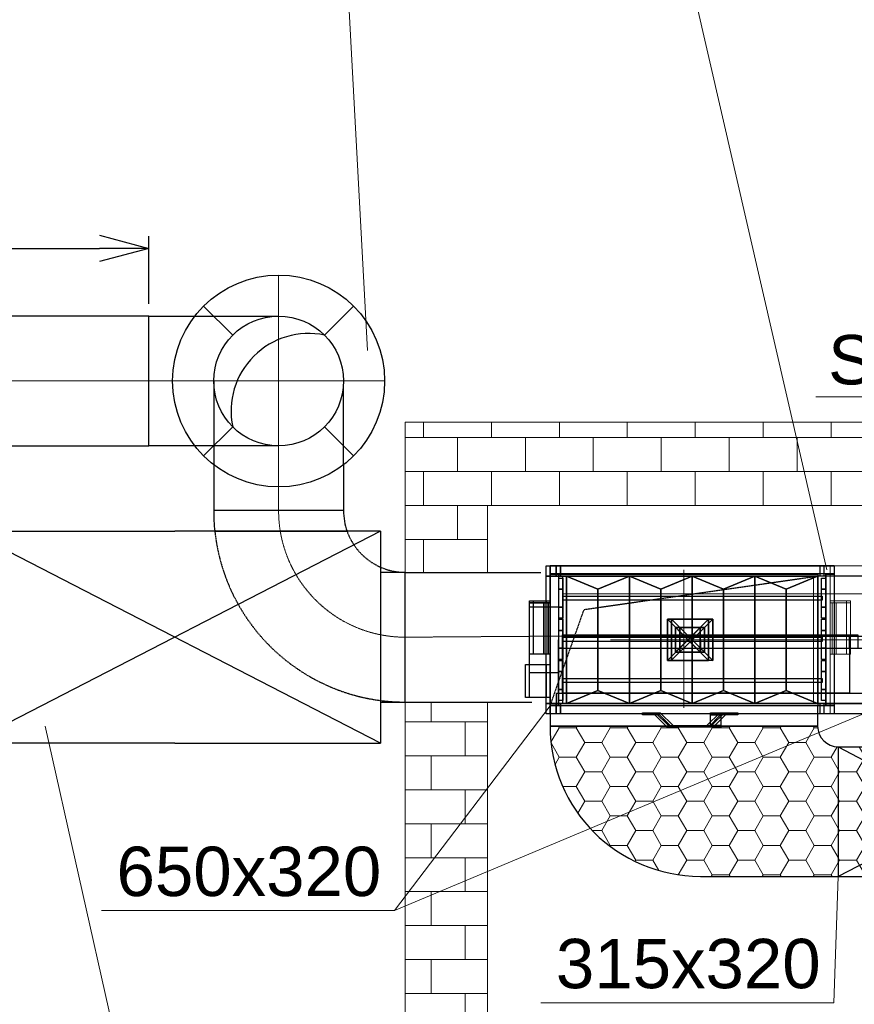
# Model space of a CAD drawing. Header units: millimetres. Extents: x 918337 to 1269480, y -257156 to -67477.
# Tile 55 of 114: x 1151995 to 1154023, y -222364 to -219971. Entities that reach past the tile are written whole.
import ezdxf

# ---------------------------------------------------------------- set-up
doc = ezdxf.new("R2010")
doc.units = ezdxf.units.MM
doc.linetypes.add('ACAD_ISO10W100', pattern=[18.5, 12, -3, 0.5, -3])
doc.linetypes.add('ČÁRKOVANÁ', pattern=[19.05, 12.7, -6.35])
doc.layers.get('0').update_dxf_attribs({"color": 8, "lineweight": 9})
for name, color, linetype, lineweight in [('1VZT - LEGENDY', 7, 'Continuous', 13), ('1VZT-POTRUBI', 4, 'Continuous', 30), ('1VZT-srafy', 253, 'Continuous', 13), ('1VZT-ČERCHOVANÁ', 7, 'ACAD_ISO10W100', 9), ('LEGENDY', 7, 'Continuous', 9)]:
    doc.layers.add(name, color=color, linetype=linetype, lineweight=lineweight)
for name, color, linetype in [('MAT_131_BYOLXP103919182844', 131, 'Continuous'), ('MAT_154_BYOLXP103919182844', 154, 'Continuous'), ('MAT_174_BYOLXP103919182844', 174, 'Continuous'), ('MAT_250_BYOLXP103919182844', 250, 'Continuous'), ('MAT_251_BYOLXP103919182844', 251, 'Continuous'), ('MAT_252_BYOLXP103919182844', 252, 'Continuous'), ('MAT_253_BYOLXP103919182844', 253, 'Continuous'), ('MAT_30_BYOLXP103919182844', 30, 'Continuous'), ('MAT_98_BYOLXP103919182844', 98, 'Continuous')]:
    doc.layers.add(name, color=color, linetype=linetype)
doc.styles.get("Standard").update_dxf_attribs({"font": 'arial.ttf'})
doc.dimstyles.new('ISO-25', dxfattribs={"dimtxt": 2.5, "dimasz": 2.5, "dimexe": 1.25, "dimexo": 0.625, "dimtad": 1, "dimtxsty": 'Standard', "dimcen": 2.5, "dimadec": 0, "dimazin": 0, "dimtfac": 1, "dimtmove": 0, "dimatfit": 3, "dimfxl": 1, "dimarcsym": 0})
pattern_1 = [(0, (121532.456, -85387.46), (0, 82.55), []), (90, (121532.46, -85387.46), (-165.1, 1e-14), [82.55, -82.55]), (90, (121615, -85387.46), (-165.1, 1e-14), [-82.55, 82.55])]

# ---------------------------------------------------------------- blocks, each defined once
blk = doc.blocks.new('1264_41_BYOLXP103919182844')
at = {"layer": 'MAT_253_BYOLXP103919182844'}
blk.add_3dface([(3220.2253, -560.0018), (1760.2253, -560.0018), (1760.2253, -535.0018), (3220.2253, -535.0018)], dxfattribs=at)
blk = doc.blocks.new('1265_42_BYOLXP103919182844')
at = {"layer": 'MAT_250_BYOLXP103919182844'}
for points in [[(2160.2256, -588.6639), (2135.2256, -588.6641), (2135.2253, -557.5012), (2160.2253, -557.5012)], [(2135.2256, -557.5009), (2160.2256, -557.5007), (2160.2256, -562.5007), (2135.2256, -562.5008)], [(2160.2256, -592.1995), (2135.2256, -592.1996), (2135.2256, -562.5009), (2160.2256, -562.5007)]]:
    blk.add_3dface(points, dxfattribs=at)
blk = doc.blocks.new('1264_43_BYOLXP103919182844')
at = {"layer": 'MAT_253_BYOLXP103919182844'}
blk.add_3dface([(3220.2253, -560.0017), (1760.2253, -560.0018), (1760.2253, -535.0018), (3220.2253, -535.0017)], dxfattribs=at)
blk = doc.blocks.new('1265_46_BYOLXP103919182844')
at = {"layer": 'MAT_250_BYOLXP103919182844'}
for points in [[(2160.2256, -588.6639), (2135.2256, -588.6639), (2135.2253, -557.5012), (2160.2253, -557.5011)], [(2135.2256, -557.5007), (2160.2256, -557.5007), (2160.2256, -562.5006), (2135.2256, -562.5007)], [(2160.2256, -592.1994), (2135.2256, -592.1995), (2135.2256, -562.5008), (2160.2256, -562.5007)]]:
    blk.add_3dface(points, dxfattribs=at)
blk = doc.blocks.new('1002_51_BYOLXP103919182844')
at = {"layer": 'MAT_252_BYOLXP103919182844'}
blk.add_3dface([(3220.2251, -560.0017), (1760.2251, -560.0017), (1760.2251, -535.0017), (3220.2251, -535.0018)], dxfattribs=at)
blk = doc.blocks.new('1002_52_BYOLXP103919182844')
at = {"layer": 'MAT_252_BYOLXP103919182844'}
blk.add_3dface([(3220.2251, -560.0018), (1760.2251, -560.0018), (1760.2251, -535.0018), (3220.2251, -535.0019)], dxfattribs=at)
blk = doc.blocks.new('1002_54_BYOLXP103919182844')
at = {"layer": 'MAT_253_BYOLXP103919182844'}
for points in [[(1760.2252, -225.0017), (1735.2252, -225.0017), (1735.2252, -200.0017), (1760.2252, -200.0017)], [(1775.2252, -535.0017), (1735.2252, -535.0017), (1735.2252, -225.0017), (1775.2252, -225.0017)], [(1760.2252, -560.0017), (1735.2252, -560.0017), (1735.2252, -535.0017), (1760.2252, -535.0017)]]:
    blk.add_3dface(points, dxfattribs=at)
blk = doc.blocks.new('1002_55_BYOLXP103919182844')
at = {"layer": 'MAT_252_BYOLXP103919182844'}
blk.add_3dface([(3220.2251, -560.0017), (1760.2251, -560.0018), (1760.2251, -535.0018), (3220.2251, -535.0017)], dxfattribs=at)
blk = doc.blocks.new('1002_57_BYOLXP103919182844')
at = {"layer": 'MAT_252_BYOLXP103919182844'}
blk.add_3dface([(2400.2251, -225.0016), (1760.2251, -225.0017), (1760.2251, -200.0017), (2400.2251, -200.0016)], dxfattribs=at)
blk = doc.blocks.new('1002_58_BYOLXP103919182844')
at = {"layer": 'MAT_253_BYOLXP103919182844'}
blk.add_3dface([(1760.2251, -200.0001), (2400.2251, -200.0001), (2400.2251, -225.0001), (1760.2251, -225.0001)], dxfattribs=at)
blk = doc.blocks.new('1002_59_BYOLXP103919182844')
at = {"layer": 'MAT_253_BYOLXP103919182844'}
blk.add_3dface([(1760.2251, -200.0017), (2400.2251, -200.0017), (2400.2251, -225.0017), (1760.2251, -225.0017)], dxfattribs=at)
blk = doc.blocks.new('1293_67_BYOLXP103919182844')
at = {"layer": 'MAT_251_BYOLXP103919182844'}
blk.add_3dface([(1730.0251, -415.0017), (1695.0251, -415.0017), (1695.0251, -290.0017), (1730.0251, -290.0017)], dxfattribs=at)
blk = doc.blocks.new('1293_68_BYOLXP103919182844')
at = {"layer": 'MAT_252_BYOLXP103919182844'}
blk.add_3dface([(1734.8253, -415.0017), (1730.0253, -415.0017), (1730.0253, -290.0017), (1734.8253, -290.0017)], dxfattribs=at)
blk = doc.blocks.new('1293_69_BYOLXP103919182844')
at = {"layer": 'MAT_252_BYOLXP103919182844'}
blk.add_3dface([(1735.0251, -290.0017), (1695.0251, -290.0017), (1695.0251, -285.0017), (1735.0251, -285.0017)], dxfattribs=at)
blk = doc.blocks.new('1294_70_BYOLXP103919182844')
at = {"layer": 'MAT_252_BYOLXP103919182844'}
blk.add_3dface([(1735.0251, -290.0018), (1695.0251, -290.0018), (1695.0251, -285.0018), (1735.0251, -285.0018)], dxfattribs=at)
blk = doc.blocks.new('1294_71_BYOLXP103919182844')
at = {"layer": 'MAT_252_BYOLXP103919182844'}
blk.add_3dface([(1734.8253, -415.0018), (1730.0253, -415.0018), (1730.0253, -290.0018), (1734.8253, -290.0018)], dxfattribs=at)
blk = doc.blocks.new('1294_72_BYOLXP103919182844')
at = {"layer": 'MAT_251_BYOLXP103919182844'}
blk.add_3dface([(1730.0251, -415.0018), (1695.0251, -415.0018), (1695.0251, -290.0018), (1730.0251, -290.0018)], dxfattribs=at)
blk = doc.blocks.new('1130_78_BYOLXP103919182844')
at = {"layer": 'MAT_154_BYOLXP103919182844'}
blk.add_3dface([(3208.4656, -534.702), (1760.7255, -534.702), (1760.7255, -509.7022), (3208.4656, -509.702)], dxfattribs=at)
blk = doc.blocks.new('1002_81_BYOLXP103919182844')
at = {"layer": 'MAT_253_BYOLXP103919182844'}
for points in [[(2472.2969, -370.8669), (2472.2969, -400.8669), (1775.2249, -400.8671), (1775.2249, -370.8671)], [(2472.2969, -367.8668), (2472.2974, -509.7014), (1775.2256, -509.7015), (1775.2251, -367.8669)]]:
    blk.add_3dface(points, dxfattribs=at)
blk = doc.blocks.new('1002_82_BYOLXP103919182844')
at = {"layer": 'MAT_253_BYOLXP103919182844'}
blk.add_3dface([(1775.2262, -400.8658), (1775.2263, -367.8658), (2493.1401, -367.8684), (2493.1401, -400.8684)], dxfattribs=at)
blk = doc.blocks.new('1065_86_BYOLXP103919182844')
at = {"layer": 'MAT_154_BYOLXP103919182844'}
blk.add_3dface([(3205.0249, -534.7017), (1760.7249, -534.7018), (1760.7249, -509.7018), (3205.0249, -509.7017)], dxfattribs=at)
blk = doc.blocks.new('1002_88_BYOLXP103919182844')
at = {"layer": 'MAT_253_BYOLXP103919182844'}
blk.add_3dface([(2941.2246, -370.8669), (2941.2246, -400.8669), (2472.2969, -400.8669), (2472.2969, -370.8669)], dxfattribs=at)
blk = doc.blocks.new('1292_90_BYOLXP103919182844')
at = {"layer": 'MAT_252_BYOLXP103919182844'}
blk.add_3dface([(1745.0249, -415.0018), (1740.2249, -415.0018), (1740.2249, -290.0018), (1745.0249, -290.0018)], dxfattribs=at)
blk = doc.blocks.new('1292_91_BYOLXP103919182844')
at = {"layer": 'MAT_251_BYOLXP103919182844'}
blk.add_3dface([(1740.2249, -415.0018), (1705.2249, -415.0018), (1705.2249, -290.0018), (1740.2249, -290.0018)], dxfattribs=at)
blk = doc.blocks.new('1292_92_BYOLXP103919182844')
at = {"layer": 'MAT_252_BYOLXP103919182844'}
blk.add_3dface([(1745.2249, -290.0018), (1705.2249, -290.0018), (1705.2249, -285.0018), (1745.2249, -285.0018)], dxfattribs=at)
blk = doc.blocks.new('1291_99_BYOLXP103919182844')
at = {"layer": 'MAT_252_BYOLXP103919182844'}
blk.add_3dface([(1745.0249, -415.0018), (1740.2249, -415.0018), (1740.2249, -290.0018), (1745.0249, -290.0018)], dxfattribs=at)
blk = doc.blocks.new('1291_100_BYOLXP103919182844')
at = {"layer": 'MAT_251_BYOLXP103919182844'}
blk.add_3dface([(1740.2249, -415.0018), (1705.2249, -415.0018), (1705.2249, -290.0018), (1740.2249, -290.0018)], dxfattribs=at)
blk = doc.blocks.new('1291_101_BYOLXP103919182844')
at = {"layer": 'MAT_252_BYOLXP103919182844'}
blk.add_3dface([(1745.2249, -290.0018), (1705.2249, -290.0018), (1705.2249, -285.0018), (1745.2249, -285.0018)], dxfattribs=at)
blk = doc.blocks.new('1264_102_BYOLXP103919182844')
at = {"layer": 'MAT_253_BYOLXP103919182844'}
blk.add_3dface([(2410.2249, -560.0021), (1770.2249, -560.0021), (1770.2249, -535.0021), (2410.2249, -535.0021)], dxfattribs=at)
blk = doc.blocks.new('1265_103_BYOLXP103919182844')
at = {"layer": 'MAT_250_BYOLXP103919182844'}
for points in [[(1980.9265, -557.5009), (2012.9824, -557.5011), (2010.9254, -562.501), (1980.9258, -562.5009)], [(2012.9824, -557.5011), (2044.1595, -588.6643), (2040.624, -592.1998), (2010.9254, -562.501)], [(2170.9258, -562.5018), (2141.2271, -592.2), (2137.6917, -588.6644), (2169.1172, -557.5018)], [(2169.1172, -557.5018), (2200.9258, -557.5017), (2200.9258, -562.5018), (2170.9258, -562.5018)], [(2040.6239, -592.1998), (2044.1594, -588.6642), (2137.6917, -588.6644), (2141.2271, -592.2)]]:
    blk.add_3dface(points, dxfattribs=at)
blk = doc.blocks.new('1002_104_BYOLXP103919182844')
at = {"layer": 'MAT_252_BYOLXP103919182844'}
blk.add_3dface([(2410.2249, -225.0018), (1770.2249, -225.0018), (1770.2249, -200.0018), (2410.2249, -200.0018)], dxfattribs=at)
blk = doc.blocks.new('1002_105_BYOLXP103919182844')
at = {"layer": 'MAT_252_BYOLXP103919182844'}
blk.add_3dface([(2410.2249, -225.0019), (1770.2249, -225.0019), (1770.2249, -200.0019), (2410.2249, -200.0019)], dxfattribs=at)
blk = doc.blocks.new('1002_106_BYOLXP103919182844')
at = {"layer": 'MAT_252_BYOLXP103919182844'}
blk.add_3dface([(2410.2249, -560.0018), (1770.2249, -560.0018), (1770.2249, -535.0018), (2410.2249, -535.0018)], dxfattribs=at)
blk = doc.blocks.new('1002_107_BYOLXP103919182844')
at = {"layer": 'MAT_252_BYOLXP103919182844'}
blk.add_3dface([(2410.2249, -560.0018), (1770.2249, -560.0018), (1770.2249, -535.0018), (2410.2249, -535.0018)], dxfattribs=at)
blk = doc.blocks.new('1002_108_BYOLXP103919182844')
at = {"layer": 'MAT_253_BYOLXP103919182844'}
for points in [[(1770.2249, -225.0019), (1745.2249, -225.0019), (1745.2249, -200.0019), (1770.2249, -200.0019)], [(1785.2249, -535.0018), (1745.2249, -535.0018), (1745.2249, -225.0019), (1785.2249, -225.0019)], [(1770.2249, -560.0018), (1745.2249, -560.0018), (1745.2249, -535.0018), (1770.2249, -535.0018)]]:
    blk.add_3dface(points, dxfattribs=at)
blk = doc.blocks.new('1283_110_BYOLXP103919182844')
at = {"layer": 'MAT_131_BYOLXP103919182844'}
for points in [[(2318.9749, -256.6019), (2242.7249, -225.0018), (2395.2249, -225.0018), (2318.9749, -256.6019)], [(2318.9749, -503.4015), (2242.7249, -535.0015), (2242.7249, -225.0018), (2318.9749, -256.6019)], [(2395.2249, -535.0015), (2318.9749, -503.4015), (2318.9749, -256.6019), (2395.2249, -225.0018)], [(2318.9749, -503.4015), (2318.9749, -503.4015), (2395.2249, -535.0015), (2242.7249, -535.0015)]]:
    blk.add_3dface(points, dxfattribs=at)
blk = doc.blocks.new('1283_111_BYOLXP103919182844')
at = {"layer": 'MAT_131_BYOLXP103919182844'}
for points in [[(2166.4751, -256.6019), (2090.2246, -225.0018), (2242.7249, -225.0018), (2166.4751, -256.6019)], [(2166.4751, -503.4015), (2090.2246, -535.0015), (2090.2246, -225.0018), (2166.4751, -256.6019)], [(2242.7251, -535.0015), (2166.4751, -503.4015), (2166.4751, -256.6019), (2242.7249, -225.0018)], [(2166.4751, -503.4015), (2166.4751, -503.4015), (2242.7251, -535.0015), (2090.2246, -535.0015)]]:
    blk.add_3dface(points, dxfattribs=at)
blk = doc.blocks.new('1283_112_BYOLXP103919182844')
at = {"layer": 'MAT_131_BYOLXP103919182844'}
for points in [[(2013.9751, -503.4015), (1937.7247, -535.0015), (1937.7249, -225.0018), (2013.9751, -256.6019)], [(2013.9751, -256.6019), (1937.7249, -225.0018), (2090.2251, -225.0018), (2013.9751, -256.6019)], [(2090.2251, -535.0015), (2013.9751, -503.4015), (2013.9751, -256.6019), (2090.2251, -225.0018)], [(2013.9751, -503.4015), (2013.9751, -503.4015), (2090.2251, -535.0015), (1937.7247, -535.0015)]]:
    blk.add_3dface(points, dxfattribs=at)
blk = doc.blocks.new('1283_113_BYOLXP103919182844')
at = {"layer": 'MAT_131_BYOLXP103919182844'}
for points in [[(1861.4747, -503.4015), (1785.2247, -535.0015), (1785.2249, -225.0018), (1861.4749, -256.6019)], [(1861.4749, -256.6019), (1785.2249, -225.0018), (1937.725, -225.0018), (1861.4749, -256.6019)], [(1937.7251, -535.0015), (1861.4747, -503.4015), (1861.4749, -256.6019), (1937.725, -225.0018)], [(1937.7251, -535.0015), (1785.2247, -535.0015), (1861.4747, -503.4015), (1937.7251, -535.0015)]]:
    blk.add_3dface(points, dxfattribs=at)
blk = doc.blocks.new('1019_114_BYOLXP103919182844')
at = {"layer": 'MAT_30_BYOLXP103919182844'}
blk.add_3dface([(1745.2249, -520.0018), (1695.2249, -520.0018), (1695.2249, -440.0018), (1745.2249, -440.0018)], dxfattribs=at)
blk = doc.blocks.new('1283_116_BYOLXP103919182844')
at = {"layer": 'MAT_253_BYOLXP103919182844'}
for points in [[(1776.2549, -230.2197), (1776.2605, -257.2797), (1766.2605, -257.2817), (1766.2549, -230.2217)], [(1776.2605, -257.2797), (1776.2693, -300.6597), (1766.2693, -300.6617), (1766.2605, -257.2817)], [(1776.2693, -300.6597), (1776.2748, -327.7197), (1766.2748, -327.7217), (1766.2693, -300.6617)]]:
    blk.add_3dface(points, dxfattribs=at)
blk = doc.blocks.new('1283_117_BYOLXP103919182844')
at = {"layer": 'MAT_253_BYOLXP103919182844'}
for points in [[(1776.2549, -330.2197), (1776.2604, -357.2797), (1766.2605, -357.2817), (1766.2549, -330.2217)], [(1776.2604, -357.2797), (1776.2693, -400.6597), (1766.2693, -400.6617), (1766.2605, -357.2817)], [(1776.2693, -400.6597), (1776.2748, -427.7197), (1766.2748, -427.7217), (1766.2693, -400.6617)]]:
    blk.add_3dface(points, dxfattribs=at)
blk = doc.blocks.new('1283_118_BYOLXP103919182844')
at = {"layer": 'MAT_253_BYOLXP103919182844'}
for points in [[(2414.855, -230.2198), (2414.8604, -257.2798), (2404.8604, -257.2819), (2404.855, -230.2219)], [(2414.8604, -257.2798), (2414.8691, -300.6598), (2404.8691, -300.6619), (2404.8604, -257.2819)], [(2414.8691, -300.6598), (2414.8748, -327.7198), (2404.8748, -327.7219), (2404.8691, -300.6619)]]:
    blk.add_3dface(points, dxfattribs=at)
blk = doc.blocks.new('1283_119_BYOLXP103919182844')
at = {"layer": 'MAT_253_BYOLXP103919182844'}
for points in [[(2414.855, -330.2198), (2414.8604, -357.2798), (2404.8604, -357.2819), (2404.855, -330.2219)], [(2414.8604, -357.2798), (2414.8691, -400.6598), (2404.8691, -400.6619), (2404.8604, -357.2819)], [(2414.8691, -400.6598), (2414.8748, -427.7198), (2404.8748, -427.7219), (2404.8691, -400.6619)]]:
    blk.add_3dface(points, dxfattribs=at)
blk = doc.blocks.new('1283_120_BYOLXP103919182844')
at = {"layer": 'MAT_253_BYOLXP103919182844'}
for points in [[(2414.855, -430.2198), (2414.8604, -457.2798), (2404.8604, -457.2819), (2404.855, -430.2219)], [(2414.8604, -457.2798), (2414.8691, -500.6598), (2404.8691, -500.6619), (2404.8604, -457.2819)], [(2414.8691, -500.6598), (2414.8748, -527.7198), (2404.8748, -527.7219), (2404.8691, -500.6619)]]:
    blk.add_3dface(points, dxfattribs=at)
blk = doc.blocks.new('1283_121_BYOLXP103919182844')
at = {"layer": 'MAT_253_BYOLXP103919182844'}
for points in [[(1776.2549, -430.2197), (1776.2604, -457.2797), (1766.2604, -457.2817), (1766.2549, -430.2217)], [(1776.2604, -457.2797), (1776.2693, -500.6597), (1766.2693, -500.6617), (1766.2604, -457.2817)], [(1776.2693, -500.6597), (1776.2748, -527.7197), (1766.2748, -527.7217), (1766.2693, -500.6617)]]:
    blk.add_3dface(points, dxfattribs=at)
blk = doc.blocks.new('1283_122_BYOLXP103919182844')
at = {"layer": 'MAT_253_BYOLXP103919182844'}
blk.add_3dface([(1776.2249, -274.0017), (2406.2249, -274.0019), (2406.2249, -284.0019), (1776.2249, -284.0017)], dxfattribs=at)
blk = doc.blocks.new('1283_123_BYOLXP103919182844')
at = {"layer": 'MAT_253_BYOLXP103919182844'}
blk.add_3dface([(1776.2249, -373.9697), (2406.2249, -373.9698), (2406.2249, -383.9698), (1776.2249, -383.9697)], dxfattribs=at)
blk = doc.blocks.new('1001_124_BYOLXP103919182844')
at = {"layer": 'MAT_253_BYOLXP103919182844'}
blk.add_3dface([(1776.2249, -473.9717), (2406.2249, -473.9719), (2406.2249, -483.9719), (1776.2249, -483.9717)], dxfattribs=at)
blk = doc.blocks.new('1261_125_BYOLXP103919182844')
at = {"layer": 'MAT_253_BYOLXP103919182844'}
for points in [[(1745.2579, -219.9995), (1745.2626, -199.9995), (1745.2637, -200.0006), (1745.2592, -220.0006)], [(1745.2637, -200.0006), (2435.2637, -200.1581), (2435.259, -220.1581), (1745.2592, -220.0006)], [(1745.2626, -199.9995), (2435.2625, -200.1569), (2435.2637, -200.1581), (1745.2637, -200.0006)], [(1745.1849, -539.9994), (1745.2579, -219.9995), (1745.2592, -220.0006), (1745.186, -540.0005)], [(1745.2592, -220.0006), (1765.2592, -220.0052), (1765.186, -540.0051), (1745.186, -540.0005)], [(2415.1848, -540.1523), (2415.2578, -220.1524), (2415.259, -220.1535), (2415.186, -540.1534)], [(2415.259, -220.1535), (2435.259, -220.1581), (2435.186, -540.1581), (2415.186, -540.1534)], [(1745.1804, -559.9994), (1745.1849, -539.9994), (1745.186, -540.0005), (1745.1815, -560.0005)], [(1745.186, -540.0005), (2435.186, -540.1581), (2435.1814, -560.1581), (1745.1815, -560.0005)], [(1745.1849, -539.9994), (2435.1848, -540.1569), (2435.186, -540.1581), (1745.186, -540.0005)]]:
    blk.add_3dface(points, dxfattribs=at)
blk = doc.blocks.new('1273_126_BYOLXP103919182844')
at = {"layer": 'MAT_253_BYOLXP103919182844'}
for points in [[(1745.2579, -219.9995), (1745.2625, -199.9995), (1745.2637, -200.0006), (1745.259, -220.0006)], [(1745.2637, -200.0006), (2435.2637, -200.1581), (2435.259, -220.1581), (1745.259, -220.0006)], [(1745.2625, -199.9995), (2435.2625, -200.157), (2435.2637, -200.1581), (1745.2637, -200.0006)], [(1745.1849, -539.9994), (1745.2579, -219.9995), (1745.259, -220.0006), (1745.186, -540.0005)], [(1745.259, -220.0006), (1765.259, -220.0052), (1765.186, -540.0051), (1745.186, -540.0005)], [(2415.1848, -540.1523), (2415.2578, -220.1524), (2415.259, -220.1535), (2415.186, -540.1534)], [(2415.259, -220.1535), (2435.259, -220.1581), (2435.186, -540.1581), (2415.186, -540.1534)], [(1745.1803, -559.9994), (1745.1849, -539.9994), (1745.186, -540.0005), (1745.1815, -560.0005)], [(1745.186, -540.0005), (2435.186, -540.1581), (2435.1814, -560.1581), (1745.1815, -560.0005)], [(1745.1849, -539.9994), (2435.1848, -540.1569), (2435.186, -540.1581), (1745.186, -540.0005)]]:
    blk.add_3dface(points, dxfattribs=at)
blk = doc.blocks.new('1092_127_BYOLXP103919182844')
at = {"layer": 'MAT_30_BYOLXP103919182844'}
blk.add_3dface([(1695.2249, -300.0017), (1765.2249, -300.0017), (1765.2249, -460.0017), (1695.2249, -460.0017)], dxfattribs=at)
blk = doc.blocks.new('1261_129_BYOLXP103919182844')
at = {"layer": 'MAT_253_BYOLXP103919182844'}
for points in [[(1745.2249, -200.0018), (2435.2249, -200.0019), (2435.2249, -220.0019), (1745.2249, -220.0018)], [(1745.2249, -220.0018), (1765.2249, -220.0018), (1765.2249, -540.0017), (1745.2249, -540.0017)], [(2415.2249, -220.0019), (2435.2249, -220.0019), (2435.2249, -540.0018), (2415.2249, -540.0018)], [(1745.2249, -540.0017), (2435.2249, -540.0018), (2435.2249, -560.0018), (1745.2249, -560.0017)]]:
    blk.add_3dface(points, dxfattribs=at)
blk = doc.blocks.new('1273_130_BYOLXP103919182844')
at = {"layer": 'MAT_253_BYOLXP103919182844'}
for points in [[(1745.2249, -200.0017), (2435.2249, -200.0019), (2435.2249, -220.0019), (1745.2249, -220.0017)], [(1745.2249, -220.0017), (1765.2249, -220.0017), (1765.2247, -540.0017), (1745.2247, -540.0017)], [(2415.2249, -220.0019), (2435.2249, -220.0019), (2435.2249, -540.0018), (2415.2249, -540.0018)], [(1745.2247, -540.0017), (2435.2249, -540.0018), (2435.2249, -560.0018), (1745.2247, -560.0017)]]:
    blk.add_3dface(points, dxfattribs=at)
blk = doc.blocks.new('1267_132_BYOLXP103919182844')
at = {"layer": 'MAT_174_BYOLXP103919182844'}
for points in [[(2090.2249, -380.0018), (2040.1678, -429.9448), (2040.1907, -329.9448), (2090.2249, -380.0018)], [(2040.1678, -429.9448), (2090.1792, -379.9562), (2040.1907, -329.9448), (2040.1678, -429.9448)], [(2090.2249, -380.0018), (2040.1907, -329.9448), (2140.1907, -329.9676), (2090.2249, -380.0018)], [(2040.1907, -329.9448), (2090.1792, -379.9562), (2140.1907, -329.9676), (2040.1907, -329.9448)], [(2140.1907, -329.9676), (2090.1792, -379.9562), (2140.168, -429.9676), (2140.1907, -329.9676)], [(2090.2249, -380.0018), (2140.1907, -329.9676), (2140.168, -429.9676), (2090.2249, -380.0018)], [(2060.1177, -409.8947), (2060.1313, -349.8947), (2060.186, -349.9494), (2060.1177, -409.8947)], [(2060.186, -349.9494), (2060.1724, -409.9494), (2060.1177, -409.8947), (2060.186, -349.9494)], [(2060.1313, -349.8947), (2120.1313, -349.9083), (2120.186, -349.9631), (2060.1313, -349.8947)], [(2120.186, -349.9631), (2060.186, -349.9494), (2060.1313, -349.8947), (2120.186, -349.9631)], [(2120.1313, -349.9083), (2120.1177, -409.9083), (2120.1724, -409.9631), (2120.1313, -349.9083)], [(2120.1724, -409.9631), (2120.186, -349.9631), (2120.1313, -349.9083), (2120.1724, -409.9631)], [(2140.168, -429.9676), (2090.1792, -379.9562), (2040.1678, -429.9448), (2140.168, -429.9676)], [(2090.2249, -380.0018), (2140.168, -429.9676), (2040.1678, -429.9448), (2090.2249, -380.0018)], [(2120.1177, -409.9083), (2060.1177, -409.8947), (2060.1724, -409.9494), (2120.1177, -409.9083)], [(2060.1724, -409.9494), (2120.1724, -409.9631), (2120.1177, -409.9083), (2060.1724, -409.9494)]]:
    blk.add_3dface(points, dxfattribs=at)
blk = doc.blocks.new('1009_133_BYOLXP103919182844')
at = {"layer": 'MAT_174_BYOLXP103919182844'}
for points in [[(2060.1313, -349.8947), (2060.1177, -409.8947), (2120.1177, -409.9083), (2060.1313, -349.8947)], [(2120.1177, -409.9083), (2120.1313, -349.9083), (2060.1313, -349.8947), (2120.1177, -409.9083)]]:
    blk.add_3dface(points, dxfattribs=at)
blk = doc.blocks.new('A_2_BYOLXP103919182844')
at = {"layer": 'MAT_174_BYOLXP103919182844'}
for name in ['1267_132_BYOLXP103919182844', '1009_133_BYOLXP103919182844']:
    blk.add_blockref(name, (0, 0), dxfattribs=at)
blk = doc.blocks.new('1293_138_BYOLXP103919182844')
at = {"layer": 'MAT_251_BYOLXP103919182844'}
blk.add_3dface([(1730.2249, -415.0017), (1695.2249, -415.0017), (1695.2249, -290.0017), (1730.2249, -290.0017)], dxfattribs=at)
blk = doc.blocks.new('1293_139_BYOLXP103919182844')
at = {"layer": 'MAT_252_BYOLXP103919182844'}
blk.add_3dface([(1735.0249, -415.0017), (1730.2249, -415.0017), (1730.2249, -290.0017), (1735.0249, -290.0017)], dxfattribs=at)
blk = doc.blocks.new('1293_140_BYOLXP103919182844')
at = {"layer": 'MAT_252_BYOLXP103919182844'}
blk.add_3dface([(1735.2249, -290.0017), (1695.2249, -290.0017), (1695.2249, -285.0017), (1735.2249, -285.0017)], dxfattribs=at)
blk = doc.blocks.new('1294_141_BYOLXP103919182844')
at = {"layer": 'MAT_252_BYOLXP103919182844'}
blk.add_3dface([(1735.2249, -290.0018), (1695.2249, -290.0018), (1695.2249, -285.0018), (1735.2249, -285.0018)], dxfattribs=at)
blk = doc.blocks.new('1294_142_BYOLXP103919182844')
at = {"layer": 'MAT_252_BYOLXP103919182844'}
blk.add_3dface([(1735.0249, -415.0017), (1730.2249, -415.0017), (1730.2249, -290.0018), (1735.0249, -290.0018)], dxfattribs=at)
blk = doc.blocks.new('1294_143_BYOLXP103919182844')
at = {"layer": 'MAT_251_BYOLXP103919182844'}
blk.add_3dface([(1730.2249, -415.0017), (1695.2249, -415.0017), (1695.2249, -290.0018), (1730.2249, -290.0018)], dxfattribs=at)
blk = doc.blocks.new('1264_147_BYOLXP103919182844')
at = {"layer": 'MAT_253_BYOLXP103919182844'}
blk.add_3dface([(2400.2249, -560.002), (1760.2249, -560.002), (1760.2249, -535.002), (2400.2249, -535.002)], dxfattribs=at)
blk = doc.blocks.new('1265_148_BYOLXP103919182844')
at = {"layer": 'MAT_250_BYOLXP103919182844'}
for points in [[(1969.5239, -557.5016), (2001.3324, -557.5016), (1999.5239, -562.5016), (1969.5239, -562.5016)], [(2029.2225, -592.1999), (1999.5239, -562.5016), (2001.3324, -557.5016), (2032.7581, -588.6643)], [(2126.2903, -588.6641), (2157.4673, -557.501), (2159.5244, -562.5009), (2129.8257, -592.1996)], [(2157.4673, -557.501), (2189.5232, -557.5008), (2189.5239, -562.5007), (2159.5244, -562.5009)], [(2126.2903, -588.6641), (2129.8257, -592.1996), (2029.2225, -592.1999), (2032.7581, -588.6643)]]:
    blk.add_3dface(points, dxfattribs=at)
blk = doc.blocks.new('1002_149_BYOLXP103919182844')
at = {"layer": 'MAT_252_BYOLXP103919182844'}
blk.add_3dface([(2400.2249, -225.0016), (1760.2249, -225.0017), (1760.2249, -200.0017), (2400.2249, -200.0016)], dxfattribs=at)
blk = doc.blocks.new('1002_150_BYOLXP103919182844')
at = {"layer": 'MAT_252_BYOLXP103919182844'}
blk.add_3dface([(2400.2249, -225.0018), (1760.2249, -225.0018), (1760.2249, -200.0018), (2400.2249, -200.0018)], dxfattribs=at)
blk = doc.blocks.new('1002_151_BYOLXP103919182844')
at = {"layer": 'MAT_252_BYOLXP103919182844'}
blk.add_3dface([(2400.2249, -560.0017), (1760.2249, -560.0017), (1760.2249, -535.0017), (2400.2249, -535.0017)], dxfattribs=at)
blk = doc.blocks.new('1002_152_BYOLXP103919182844')
at = {"layer": 'MAT_252_BYOLXP103919182844'}
blk.add_3dface([(2400.2249, -560.0017), (1760.2249, -560.0017), (1760.2249, -535.0017), (2400.2249, -535.0017)], dxfattribs=at)
blk = doc.blocks.new('1002_154_BYOLXP103919182844')
at = {"layer": 'MAT_253_BYOLXP103919182844'}
for points in [[(1760.2249, -225.0017), (1735.2249, -225.0017), (1735.2249, -200.0017), (1760.2249, -200.0017)], [(1775.2249, -535.0017), (1735.2249, -535.0017), (1735.2249, -225.0017), (1775.2249, -225.0017)], [(1760.2249, -560.0017), (1735.2249, -560.0017), (1735.2249, -535.0017), (1760.2249, -535.0017)]]:
    blk.add_3dface(points, dxfattribs=at)
blk = doc.blocks.new('1019_155_BYOLXP103919182844')
at = {"layer": 'MAT_30_BYOLXP103919182844'}
blk.add_3dface([(1735.2249, -520.0017), (1685.2249, -520.0017), (1685.2249, -440.0017), (1735.2249, -440.0017)], dxfattribs=at)
blk = doc.blocks.new('1267_157_BYOLXP103919182844')
at = {"layer": 'MAT_98_BYOLXP103919182844'}
for points in [[(2080.2249, -380.0016), (2130.168, -330.0359), (2030.1678, -330.0587), (2080.2249, -380.0016)], [(2130.168, -330.0359), (2080.1792, -380.0472), (2030.1678, -330.0587), (2130.168, -330.0359)], [(2080.2249, -380.0016), (2030.1678, -330.0587), (2030.1907, -430.0587), (2080.2249, -380.0016)], [(2030.1678, -330.0587), (2080.1792, -380.0472), (2030.1907, -430.0587), (2030.1678, -330.0587)], [(2130.1907, -430.0358), (2080.1792, -380.0472), (2130.168, -330.0359), (2130.1907, -430.0358)], [(2080.2249, -380.0016), (2130.1907, -430.0358), (2130.168, -330.0359), (2080.2249, -380.0016)], [(2110.1177, -350.0952), (2050.1177, -350.1088), (2050.1724, -350.0541), (2110.1177, -350.0952)], [(2050.1863, -410.0541), (2050.1724, -350.0541), (2050.1177, -350.1088), (2050.1863, -410.0541)], [(2050.1177, -350.1088), (2050.1313, -410.1088), (2050.1863, -410.0541), (2050.1177, -350.1088)], [(2050.1724, -350.0541), (2110.1724, -350.0404), (2110.1177, -350.0952), (2050.1724, -350.0541)], [(2110.1313, -410.0952), (2110.1177, -350.0952), (2110.1724, -350.0404), (2110.1313, -410.0952)], [(2110.1724, -350.0404), (2110.186, -410.0404), (2110.1313, -410.0952), (2110.1724, -350.0404)], [(2080.2249, -380.0016), (2030.1907, -430.0587), (2130.1907, -430.0358), (2080.2249, -380.0016)], [(2030.1907, -430.0587), (2080.1792, -380.0472), (2130.1907, -430.0358), (2030.1907, -430.0587)], [(2050.1313, -410.1088), (2110.1313, -410.0952), (2110.186, -410.0404), (2050.1313, -410.1088)], [(2110.186, -410.0404), (2050.1863, -410.0541), (2050.1313, -410.1088), (2110.186, -410.0404)]]:
    blk.add_3dface(points, dxfattribs=at)
blk = doc.blocks.new('1009_158_BYOLXP103919182844')
at = {"layer": 'MAT_98_BYOLXP103919182844'}
for points in [[(2050.1313, -410.1088), (2050.1177, -350.1088), (2110.1177, -350.0952), (2050.1313, -410.1088)], [(2110.1177, -350.0952), (2110.1313, -410.0952), (2050.1313, -410.1088), (2110.1177, -350.0952)]]:
    blk.add_3dface(points, dxfattribs=at)
blk = doc.blocks.new('A_3_BYOLXP103919182844')
at = {"layer": 'MAT_98_BYOLXP103919182844'}
for name in ['1267_157_BYOLXP103919182844', '1009_158_BYOLXP103919182844']:
    blk.add_blockref(name, (0, 0), dxfattribs=at)
blk = doc.blocks.new('axaxasxsaxa')
for points in [[(3220.2251, -225.0017), (1760.2251, -225.0017), (1760.2251, -200.0017), (3220.2251, -200.0018)], [(3220.2251, -225.0018), (1760.2251, -225.0018), (1760.2251, -200.0018), (3220.2251, -200.0018)], [(2425.2249, -225.0016), (2400.2249, -225.0016), (2400.2249, -200.0016), (2425.2249, -200.0016)], [(2580.2251, -224.8017), (2400.2251, -224.8017), (2400.2251, -200.0017), (2580.2251, -200.0017)], [(2435.2249, -225.0019), (2410.2249, -225.0019), (2410.2249, -200.0019), (2435.2249, -200.0019)], [(3205.2271, -225.0022), (3205.2271, -268.0022), (1775.2245, -268.0024), (1775.2245, -225.0024)], [(2425.2249, -535.0017), (2385.2249, -535.0017), (2385.2249, -225.0016), (2425.2249, -225.0016)], [(2385.2251, -225.002), (2595.2251, -225.0014), (2595.2258, -535.0014), (2385.2258, -535.002)], [(2385.2251, -225.002), (2595.2251, -225.0015), (2595.2258, -535.0015), (2385.2258, -535.0021)], [(2435.2249, -535.0019), (2395.2249, -535.0019), (2395.2249, -225.0019), (2435.2249, -225.0019)], [(1775.2247, -401.5016), (1775.2252, -268.0017), (2941.2251, -268.0059), (2941.2246, -401.5058)], [(2465.2249, -290.0016), (2425.2249, -290.0016), (2425.2249, -285.0016), (2465.2249, -285.0016)], [(2465.2249, -290.0017), (2425.2249, -290.0017), (2425.2249, -285.0017), (2465.2249, -285.0017)], [(2475.2249, -290.0018), (2435.2249, -290.0018), (2435.2249, -285.0018), (2475.2249, -285.0018)], [(2475.2249, -290.0019), (2435.2249, -290.0019), (2435.2249, -285.0019), (2475.2249, -285.0019)], [(2430.2249, -415.0016), (2425.4248, -415.0016), (2425.4248, -290.0016), (2430.2249, -290.0016)], [(2430.2249, -415.0017), (2425.4248, -415.0017), (2425.4248, -290.0017), (2430.2249, -290.0017)], [(2465.2249, -415.0016), (2430.2249, -415.0016), (2430.2249, -290.0016), (2465.2249, -290.0016)], [(2465.2249, -415.0017), (2430.2249, -415.0017), (2430.2249, -290.0017), (2465.2249, -290.0017)], [(2440.2249, -415.0018), (2435.4248, -415.0018), (2435.4248, -290.0018), (2440.2249, -290.0018)], [(2440.2249, -415.0019), (2435.4248, -415.0019), (2435.4248, -290.0019), (2440.2249, -290.0019)], [(2475.2249, -415.0018), (2440.2249, -415.0018), (2440.2249, -290.0018), (2475.2249, -290.0018)], [(2475.2249, -415.0019), (2440.2249, -415.0019), (2440.2249, -290.0019), (2475.2249, -290.0019)], [(1775.2242, -535.0017), (1775.2247, -401.5016), (2941.2246, -401.5058), (2941.2244, -535.0059)], [(2425.2249, -560.0017), (2400.2249, -560.0017), (2400.2249, -535.0017), (2425.2249, -535.0017)], [(2435.2249, -560.0019), (2410.2249, -560.0019), (2410.2249, -535.0019), (2435.2249, -535.0019)]]:
    blk.add_3dface(points)
for name in ['1002_154_BYOLXP103919182844', '1002_54_BYOLXP103919182844', '1273_126_BYOLXP103919182844', '1261_125_BYOLXP103919182844', '1273_130_BYOLXP103919182844', '1261_129_BYOLXP103919182844', '1002_108_BYOLXP103919182844', '1002_149_BYOLXP103919182844', '1002_150_BYOLXP103919182844', '1002_58_BYOLXP103919182844', '1002_57_BYOLXP103919182844', '1002_59_BYOLXP103919182844', '1002_104_BYOLXP103919182844', '1002_105_BYOLXP103919182844', '1283_116_BYOLXP103919182844', '1283_113_BYOLXP103919182844', '1283_112_BYOLXP103919182844', '1283_111_BYOLXP103919182844', '1283_110_BYOLXP103919182844', '1283_118_BYOLXP103919182844', '1293_69_BYOLXP103919182844', '1294_70_BYOLXP103919182844', '1293_140_BYOLXP103919182844', '1294_141_BYOLXP103919182844', '1292_92_BYOLXP103919182844', '1291_101_BYOLXP103919182844', '1283_122_BYOLXP103919182844', '1293_67_BYOLXP103919182844', '1294_72_BYOLXP103919182844', '1293_138_BYOLXP103919182844', '1294_143_BYOLXP103919182844', '1092_127_BYOLXP103919182844', '1292_91_BYOLXP103919182844', '1291_100_BYOLXP103919182844', '1293_68_BYOLXP103919182844', '1294_71_BYOLXP103919182844', '1293_139_BYOLXP103919182844', '1294_142_BYOLXP103919182844', '1292_90_BYOLXP103919182844', '1291_99_BYOLXP103919182844', '1283_117_BYOLXP103919182844', 'A_3_BYOLXP103919182844', 'A_2_BYOLXP103919182844', '1283_119_BYOLXP103919182844', '1002_81_BYOLXP103919182844', '1002_82_BYOLXP103919182844', '1283_123_BYOLXP103919182844', '1002_88_BYOLXP103919182844', '1283_121_BYOLXP103919182844', '1283_120_BYOLXP103919182844', '1019_155_BYOLXP103919182844', '1019_114_BYOLXP103919182844', '1001_124_BYOLXP103919182844', '1065_86_BYOLXP103919182844', '1130_78_BYOLXP103919182844', '1002_151_BYOLXP103919182844', '1002_152_BYOLXP103919182844', '1264_147_BYOLXP103919182844', '1002_51_BYOLXP103919182844', '1002_55_BYOLXP103919182844', '1002_52_BYOLXP103919182844', '1264_43_BYOLXP103919182844', '1264_41_BYOLXP103919182844', '1002_106_BYOLXP103919182844', '1002_107_BYOLXP103919182844', '1264_102_BYOLXP103919182844', '1265_148_BYOLXP103919182844', '1265_103_BYOLXP103919182844', '1265_42_BYOLXP103919182844', '1265_46_BYOLXP103919182844']:
    blk.add_blockref(name, (0, 0))
blk = doc.blocks.new('ASDASDA')
at = {"layer": '1VZT-POTRUBI', "ltscale": 0.1}
for p, q in [((1151011.6, -113443.6), (1151011.6, -112928.6)), ((1151511.6, -112928.6), (1151011.6, -112928.6)), ((1151011.6, -113443.6), (1152011.6, -112928.6)), ((1151011.6, -112928.6), (1152011.6, -113443.6)), ((1151511.6, -112928.6), (1152011.6, -112928.6)), ((1152011.6, -113443.6), (1152011.6, -112928.6)), ((1150951.6, -113028.6), (1150951.6, -113343.6)), ((1151011.6, -113028.6), (1150951.6, -113028.6)), ((1151011.6, -113343.6), (1151011.6, -113028.6)), ((1152011.6, -113343.6), (1152011.6, -113028.6)), ((1152011.6, -113028.6), (1152071.6, -113028.6)), ((1152071.6, -113028.6), (1152071.6, -113343.6)), ((1150951.6, -113343.6), (1151011.6, -113343.6)), ((1152071.6, -113343.6), (1152011.6, -113343.6)), ((1151011.6, -113443.6), (1151511.6, -113443.6)), ((1152011.6, -113443.6), (1151511.6, -113443.6))]:
    blk.add_line(p, q, dxfattribs=at)
blk = doc.blocks.new('_Open30')
at = {"color": 0, "linetype": 'ByBlock', "lineweight": -2}
for p, q in [((-1, 0.268), (0, 0)), ((0, 0), (-1, -0.268)), ((0, 0), (-1, 0))]:
    blk.add_line(p, q, dxfattribs=at)
blk = doc.blocks.new('*D767')
at = {"layer": '1VZT - LEGENDY', "color": 0, "lineweight": -2, "ltscale": 0.1, "transparency": 16777216}
for p, q in [((1151103.6, -220661.3), (1151103.6, -220496.8)), ((1152309.1, -220661.3), (1152309.1, -220496.8)), ((1151223.6, -220526.8), (1152189.1, -220526.8))]:
    blk.add_line(p, q, dxfattribs=at)
at = {"layer": 'Defpoints', "color": 0, "ltscale": 0.1, "transparency": 16777216}
for p in [(1152309.1, -220526.8), (1151103.6, -220691.3), (1152309.1, -220691.3)]:
    blk.add_point(p, dxfattribs=at)
at = {"layer": '1VZT - LEGENDY', "color": 0, "lineweight": -2, "ltscale": 0.1, "transparency": 16777216, "xscale": 120, "yscale": 120, "zscale": 120, "rotation": 180}
blk.add_blockref('_Open30', (1151103.6, -220526.8), dxfattribs=at)
at = {"layer": '1VZT - LEGENDY', "color": 0, "lineweight": -2, "ltscale": 0.1, "transparency": 16777216, "xscale": 120, "yscale": 120, "zscale": 120}
blk.add_blockref('_Open30', (1152309.1, -220526.8), dxfattribs=at)
at = {"layer": '1VZT - LEGENDY', "color": 0, "ltscale": 0.1, "transparency": 16777216, "insert": (1151706.4, -220435.5), "char_height": 120, "attachment_point": 5}
blk.add_mtext('1200', dxfattribs=at)

msp = doc.modelspace()

# ---------------------------------------------------------------- hatches: boundary and pattern name
at = {"ltscale": 0.1}
h = msp.add_hatch(dxfattribs=at)
h.set_pattern_fill('BRICK', color=256, scale=13)
h.set_pattern_definition(pattern_1)
h.paths.add_polyline_path([(1150631.8, -221024.8), (1150631.8, -218290.1), (1150431.8, -218290.1), (1150431.8, -221024.8)])
h.paths.add_polyline_path([(1152931.8, -223257.9), (1152931.8, -224107), (1152931.8, -224227), (1153131.8, -224227), (1153131.8, -224133.2), (1153131.8, -223257.9)])
h.paths.add_polyline_path([(1156041.5, -220038.1), (1156041.5, -218409.9, -0.351247), (1155741.5, -218209.7), (1155741.5, -220038.1)])
h.paths.add_polyline_path([(1154567.7, -220042), (1157678.4, -220042), (1157678.4, -219157.2), (1154567.7, -219157.2)], flags=9)
h = msp.add_hatch(dxfattribs=at)
h.set_pattern_fill('BRICK', color=256, scale=13)
h.set_pattern_definition(pattern_1)
h.paths.add_polyline_path([(1150631.8, -221629.4), (1150538.3, -221629.4), (1150538.3, -221629.2), (1150431.8, -221609.8), (1150431.8, -224227), (1150631.8, -224227)])
h.paths.add_polyline_path([(1153131.8, -221629.4), (1152931.8, -221629.4), (1152931.8, -223257.9), (1153131.8, -223257.9)])
h.paths.add_polyline_path([(1152446.6, -223261.8), (1155557.3, -223261.8), (1155557.3, -222377), (1152446.6, -222377)], flags=9)
at = {"layer": '1VZT-srafy', "ltscale": 0.1}
h = msp.add_hatch(dxfattribs=at)
h.set_pattern_fill('BRICK', color=256, scale=13)
h.paths.add_polyline_path([(1156041.5, -222425.2), (1155884.6, -222053), (1155741.5, -222053), (1155741.5, -224227), (1156041.5, -224227)])
h.paths.add_polyline_path([(1156041.5, -222053), (1155884.6, -222053), (1156041.5, -222425.2)], flags=17)
h.paths.add_polyline_path([(1155957, -221635.8), (1155741.5, -221635.8), (1155741.5, -221738), (1155982.5, -221738)])
h.paths.add_polyline_path([(1156041.5, -221635.8), (1155957, -221635.8), (1155982.5, -221738), (1156041.5, -221738)])
h.paths.add_polyline_path([(1156041.5, -220038.1), (1155741.5, -220038.1), (1155741.5, -220949.3), (1155158.7, -220949.3), (1155298.2, -221151.5), (1155741.5, -221151.5), (1155741.5, -221320.8), (1156041.5, -221320.8)])
h.paths.add_polyline_path([(1155158.7, -220949.3), (1153873.2, -220949.3), (1153919.6, -221151.5), (1155298.2, -221151.5)])
h.paths.add_polyline_path([(1153873.2, -220949.3), (1152931.8, -220949.3), (1152931.8, -221314.4), (1153131.8, -221314.4), (1153131.8, -221151.5), (1153919.6, -221151.5)])
h.paths.add_polyline_path([(1155639.1, -220859.9), (1155978.8, -220859.9), (1155978.8, -220612.6), (1155639.1, -220612.6)], flags=25)
h.paths.add_polyline_path([(1154186.1, -221243.5), (1154889.3, -221243.5), (1154889.3, -220996.3), (1154186.1, -220996.3)], flags=9)
h = msp.add_hatch(dxfattribs=at)
h.set_pattern_fill('HONEY', color=256, scale=13)
h.paths.add_polyline_path([(1153983.7, -221738, -0.414214), (1153933.7, -221688), (1153698.8, -221688), (1153698.8, -221690.2), (1153679.8, -221690.2), (1153679.8, -221690.2), (1153579.2, -221690.2), (1153567.8, -221690.2), (1153283.7, -221688, 0.414213), (1153648.7, -222053), (1153983.7, -222053)])
h.paths.add_polyline_path([(1152446.6, -223261.8), (1155557.3, -223261.8), (1155557.3, -222377), (1152446.6, -222377)], flags=9)
h = msp.add_hatch(dxfattribs=at)
h.set_pattern_fill('HONEY', color=256, scale=13)
h.paths.add_polyline_path([(1156041.5, -221738), (1155741.5, -221738), (1155741.5, -222053), (1156041.5, -222053)])
h.paths.add_polyline_path([(1155741.5, -221738), (1155640, -221738), (1155640, -222053), (1155741.5, -222053)])
h.paths.add_polyline_path([(1155640, -221738), (1155570.5, -221738, -0.166037), (1155624.3, -221895.5, -0.166037), (1155570.5, -222053), (1155640, -222053)])
h.paths.add_polyline_path([(1152446.6, -223261.8), (1155557.3, -223261.8), (1155557.3, -222377), (1152446.6, -222377)], flags=9)
h = msp.add_hatch(dxfattribs=at)
h.set_pattern_fill('HONEY', color=256, scale=13)
h.paths.add_polyline_path([(1155093.5, -221738), (1153983.7, -221738), (1153983.7, -222053), (1155093.5, -222053)])

# ---------------------------------------------------------------- linework, layer by layer
at = {"ltscale": 0.1}
for p, q in [((1152931.8, -224107), (1152931.8, -220949.3)), ((1152931.8, -220949.3), (1155741.5, -220949.3)), ((1155741.5, -221151.5), (1153131.8, -221151.5)), ((1153131.8, -221151.5), (1153131.8, -221314.4)), ((1153131.8, -221629.4), (1153131.8, -224133.2))]:
    msp.add_line(p, q, dxfattribs=at)
at = {"layer": '1VZT - LEGENDY', "ltscale": 0.1}
for p, q in [((1152663.1, -217503.8), (1152840, -220775.1)), ((1153178.9, -217927.9), (1153955.7, -221308.3)), ((1153929, -220887.8), (1155033, -220887.8)), ((1152905.7, -222136.1), (1154093.8, -221637.7, -300)), ((1152905.7, -222136.1), (1153283.9, -221638.2, -300)), ((1152409.2, -223257.9), (1152057.2, -221687.7)), ((1153973.3, -222360.2), (1153983.7, -222053, -300)), ((1152193.6, -222136.1), (1152905.7, -222136.1)), ((1153261.1, -222360.2), (1153973.3, -222360.2))]:
    msp.add_line(p, q, dxfattribs=at)
at = {"layer": '1VZT-POTRUBI', "color": 6, "ltscale": 0.1}
for p, q in [((1152512.6, -220737.5), (1152442, -220666.9)), ((1152735.6, -220737.5), (1152806.2, -220666.9)), ((1152309.1, -220691.3), (1151103.6, -220691.3)), ((1152309.1, -221006.7), (1152309.1, -220691.3)), ((1152309.1, -220691.3), (1152624.1, -220691.3)), ((1152466.4, -220849), (1152466.4, -221051.8, -200)), ((1152781.6, -221006.7), (1152781.6, -220856.5)), ((1152512.6, -220960.5), (1152442, -221031.1)), ((1152735.6, -220960.5), (1152806.2, -221031.1)), ((1151103.6, -221006.5), (1152309.1, -221006.5)), ((1152624.1, -221006.7), (1152309.1, -221006.7)), ((1152781.8, -221051.8, -200), (1152781.8, -221006.5)), ((1152466.4, -221051.8, -200), (1152466.8, -221164)), ((1152781.8, -221051.8, -200), (1152781.8, -221164)), ((1152781.8, -221164), (1152466.4, -221164)), ((1152781.8, -221164), (1152466.8, -221164)), ((1153283.9, -221318.2, -300), (1153933.9, -221318.2, -300)), ((1153283.9, -221638.2, -300), (1153283.9, -221318.2, -300)), ((1153933.9, -221318.2, -300), (1153933.9, -221638.2, -300)), ((1153283.7, -221638, -300), (1153283.7, -221688, -300)), ((1153933.9, -221638.2, -300), (1153283.9, -221638.2, -300)), ((1153933.9, -221688, -300), (1153933.9, -221638.2, -300)), ((1153933.7, -221688, -300), (1153283.7, -221688, -300)), ((1153283.7, -221688, -300), (1153933.9, -221688, -300)), ((1153983.7, -221738, -300), (1153983.7, -222053, -300)), ((1153983.7, -221738, -300), (1153983.7, -222053, -300)), ((1153983.7, -221738, -300), (1154283.7, -221740.6, -299.9)), ((1153983.7, -221738, -300), (1154283.7, -221898.1, -285.1)), ((1154283.7, -221898.1, -285.1), (1153983.7, -222053, -300)), ((1153648.7, -222053, -300), (1153983.7, -222053, -300)), ((1153983.7, -222053, -300), (1155093.6, -222053, -300))]:
    msp.add_line(p, q, dxfattribs=at)
at = {"layer": '1VZT-POTRUBI', "ltscale": 0.1}
for p, q in [((1152469.2, -221214.4), (1152790.5, -221214.4)), ((1152931.8, -221314.4), (1153261.4, -221314.4)), ((1152931.8, -221629.4), (1153239.3, -221629.4))]:
    msp.add_line(p, q, dxfattribs=at)
at = {"layer": '1VZT-POTRUBI', "color": 6, "linetype": 'ČÁRKOVANÁ', "ltscale": 0.1}
for p, q in [((1153366.4, -221404.3), (1153933.8, -221323, -300)), ((1153283.9, -221638.2, -300), (1153366.4, -221404.3))]:
    msp.add_line(p, q, dxfattribs=at)
at = {"layer": '1VZT-POTRUBI', "color": 6, "ltscale": 0.1}
for radius in [257.5, 157.7]:
    msp.add_circle((1152624.1, -220849), radius, dxfattribs=at)
for centre, radius, start, end in [((1152697, -220921.9), 188.4, 78.1798, 191.8202), ((1152931.8, -221164), 465.4, 180, 186.2126), ((1152931.8, -221164), 150, 180, 199.6172), ((1153648.7, -221688, -300), 365, 180, 270), ((1153983.7, -221688, -300), 50, 180, 270)]:
    msp.add_arc(centre, radius, start, end, dxfattribs=at)
at = {"layer": '1VZT-POTRUBI', "color": 6, "linetype": 'ČÁRKOVANÁ', "ltscale": 0.1}
for radius, start in [(465.4, 186.2126), (150, 199.6172)]:
    msp.add_arc((1152931.8, -221164), radius, start, 270, dxfattribs=at)
at = {"layer": '1VZT-srafy', "ltscale": 0.1, "elevation": -300}
msp.add_lwpolyline([(1153983.7, -221738), (1155093.5, -221738), (1155093.5, -222053), (1153983.7, -222053)], close=True, dxfattribs=at)
at = {"layer": '1VZT-ČERCHOVANÁ', "ltscale": 0.1}
for p, q in [((1152624.1, -220591.5), (1152624.1, -221164)), ((1152881.6, -220849), (1150845.6, -220848.9)), ((1152931.8, -221471.7), (1153765.9, -221465.9, -300)), ((1156041.5, -221478.3), (1153430.3, -221478.3))]:
    msp.add_line(p, q, dxfattribs=at)
at = {"layer": '1VZT-ČERCHOVANÁ', "color": 6, "ltscale": 0.1}
msp.add_line((1153608.9, -221308, -300), (1153608.9, -221643.7, -300), dxfattribs=at)
at = {"layer": '1VZT-ČERCHOVANÁ', "ltscale": 0.1}
msp.add_arc((1152931.8, -221164), 307.7, 180, 270, dxfattribs=at)

# ---------------------------------------------------------------- block references
at = {"linetype": 'Continuous'}
msp.add_blockref('axaxasxsaxa', (1151538.5, -221098, -300), dxfattribs=at)
at = {"layer": '1VZT-POTRUBI', "rotation": 180}
msp.add_blockref('ASDASDA', (2303883.4, -334658), dxfattribs=at)

# ---------------------------------------------------------------- texts
at = {"layer": 'LEGENDY', "lineweight": 5, "char_height": 120, "attachment_point": 5}
for s, insert in [('SPIRO %%C 315', (1154471.5, -220799.5)), ('650x320', (1152551.9, -222041.7)), ('315x320', (1153619.4, -222265.7))]:
    msp.add_mtext_dynamic_manual_height_columns(s, width=1517.357, gutter_width=12.5, heights=[0], dxfattribs=dict(at, insert=insert))

# ---------------------------------------------------------------- dimensions: what is measured, and where the dimension line sits
at = {"layer": '1VZT - LEGENDY', "ltscale": 0.1}
dim = msp.add_linear_dim(base=(1152309.128, -220526.7892), p1=(1151103.6246, -220691.3352), p2=(1152309.128, -220691.3352), dimstyle='ISO-25', override={"dimtxt": 120, "dimasz": 120, "dimexe": 30, "dimexo": 30, "dimgap": 30, "dimdec": 0, "dimrnd": 50, "dimblk": 'Open30', "dimtdec": 0, "dimldrblk": 'Open30', "dimfxl": 10}, dxfattribs=at)
dim.commit()
dim.dimension.update_dxf_attribs({"geometry": '*D767', "text_midpoint": (1151706.3763, -220435.5205)})

doc.saveas('drawing.dxf')
